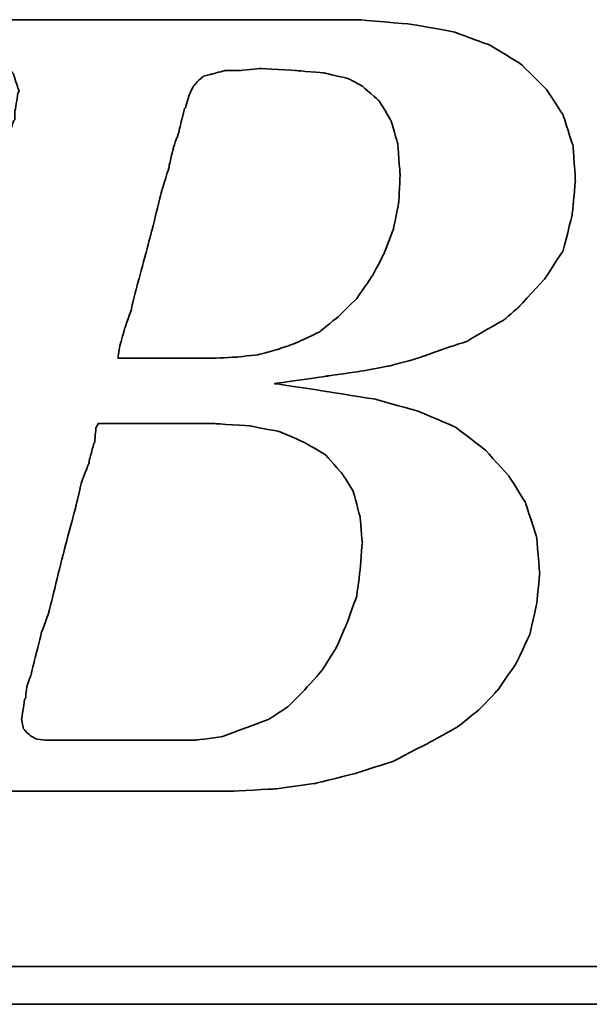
# Model space of a CAD drawing. Header units: millimetres. Extents: x 8 to 529, y 165 to 345.
# Tile 33 of 53: x 371.75 to 377, y 216.53 to 225.61. Entities that reach past the tile are written whole.
import ezdxf

# ---------------------------------------------------------------- set-up
doc = ezdxf.new("R2010")
doc.units = ezdxf.units.MM
doc.layers.add('DIM', color=4, linetype='Continuous')
doc.layers.add('layer 1', color=7, linetype='Continuous')

# ---------------------------------------------------------------- blocks, each defined once
blk = doc.blocks.new('TBI MOTION logo(完整正式版)')
at = {"layer": 'layer 1', "color": 22, "lineweight": 35}
for points, knots in [([(-64.65375, -6.86375), (-64.65375, -6.86375), (-64.84375, -7.29625), (-64.84375, -7.29625), (-64.84375, -7.29625), (-64.84375, -7.29625), (-64.86875, -7.34375), (-64.86875, -7.34375), (-64.86875, -7.34375), (-64.86875, -7.34375), (-64.86875, -7.36875), (-64.86875, -7.36875), (-64.86875, -7.36875), (-64.86875, -7.36875), (-65.15375, -7.65375), (-65.15375, -7.65375), (-65.15375, -7.65375), (-65.15375, -7.65375), (-65.17875, -7.65375), (-65.17875, -7.65375), (-65.17875, -7.65375), (-65.17875, -7.65375), (-65.20375, -7.67875), (-65.20375, -7.67875), (-65.20375, -7.67875), (-65.20375, -7.67875), (-65.58875, -7.87125), (-65.58875, -7.87125), (-65.58875, -7.87125), (-65.58875, -7.87125), (-65.63375, -7.87125), (-65.63375, -7.87125), (-65.63375, -7.87125), (-65.63375, -7.87125), (-65.65875, -7.89375), (-65.65875, -7.89375), (-65.65875, -7.89375), (-65.65875, -7.89375), (-66.09375, -7.94375), (-66.09375, -7.94375), (-66.09375, -7.94375), (-66.09375, -7.94375), (-66.11375, -7.94375), (-66.11375, -7.94375), (-66.11375, -7.94375), (-66.11375, -7.94375), (-66.16375, -7.94375), (-66.16375, -7.94375), (-66.16375, -7.94375), (-66.16375, -7.94375), (-66.30875, -7.94375), (-66.30875, -7.94375), (-66.30875, -7.94375), (-66.30875, -7.94375), (-66.69375, -7.94375), (-66.69375, -7.94375), (-66.69375, -7.94375), (-66.69375, -7.94375), (-67.07375, -7.94375), (-67.07375, -7.94375), (-67.07375, -7.94375), (-67.07375, -7.94375), (-67.12375, -7.94375), (-67.12375, -7.94375), (-67.12375, -7.94375), (-67.12375, -7.94375), (-67.12375, -7.96625), (-67.12375, -7.96625), (-67.12375, -7.96625), (-67.12375, -7.96625), (-67.14875, -7.99125), (-67.14875, -7.99125), (-67.14875, -7.99125), (-67.14875, -7.99125), (-67.24375, -8.34875), (-67.24375, -8.34875), (-67.24375, -8.34875), (-67.24375, -8.34875), (-67.31375, -8.68625), (-67.31375, -8.68625), (-67.31375, -8.68625), (-67.31375, -8.68625), (-67.26875, -8.68625), (-67.26875, -8.68625), (-67.26875, -8.68625), (-67.26875, -8.68625), (-67.07375, -8.68625), (-67.07375, -8.68625), (-67.07375, -8.68625), (-67.07375, -8.68625), (-66.54875, -8.68625), (-66.54875, -8.68625), (-66.54875, -8.68625), (-66.54875, -8.68625), (-65.82625, -8.68625), (-65.82625, -8.68625), (-65.82625, -8.68625), (-65.82625, -8.68625), (-65.01375, -8.68625), (-65.01375, -8.68625), (-65.01375, -8.68625), (-65.01375, -8.68625), (-64.05375, -8.68625), (-64.05375, -8.68625), (-64.05375, -8.68625), (-64.05375, -8.68625), (-62.08375, -8.68625), (-62.08375, -8.68625), (-62.08375, -8.68625), (-62.08375, -8.68625), (-60.06875, -8.68625), (-60.06875, -8.68625), (-60.06875, -8.68625), (-60.06875, -8.68625), (-59.10875, -8.68625), (-59.10875, -8.68625), (-59.10875, -8.68625), (-59.10875, -8.68625), (-58.29375, -8.68625), (-58.29375, -8.68625), (-58.29375, -8.68625), (-58.29375, -8.68625), (-57.57375, -8.68625), (-57.57375, -8.68625), (-57.57375, -8.68625), (-57.57375, -8.68625), (-57.04875, -8.68625), (-57.04875, -8.68625), (-57.04875, -8.68625), (-57.04875, -8.68625), (-56.85375, -8.68625), (-56.85375, -8.68625), (-56.85375, -8.68625), (-56.85375, -8.68625), (-56.70875, -8.68625), (-56.70875, -8.68625), (-56.70875, -8.68625), (-56.70875, -8.68625), (-56.61375, -8.68625), (-56.61375, -8.68625), (-56.61375, -8.68625), (-56.61375, -8.68625), (-56.56875, -8.68625), (-56.56875, -8.68625), (-56.56875, -8.68625), (-56.56875, -8.68625), (-55.65375, -8.63875), (-55.65375, -8.63875), (-55.65375, -8.63875), (-55.65375, -8.63875), (-54.76875, -8.51875), (-54.76875, -8.51875), (-54.76875, -8.51875), (-54.76875, -8.51875), (-53.90375, -8.30375), (-53.90375, -8.30375), (-53.90375, -8.30375), (-53.90375, -8.30375), (-53.08875, -8.03875), (-53.08875, -8.03875), (-53.08875, -8.03875), (-53.08875, -8.03875), (-52.34375, -7.65375), (-52.34375, -7.65375), (-52.34375, -7.65375), (-52.34375, -7.65375), (-51.69875, -7.29625), (-51.69875, -7.29625), (-51.69875, -7.29625), (-51.69875, -7.29625), (-51.21875, -6.91125), (-51.21875, -6.91125), (-51.21875, -6.91125), (-51.21875, -6.91125), (-50.83375, -6.50375), (-50.83375, -6.50375), (-50.83375, -6.50375), (-50.83375, -6.50375), (-50.44875, -5.94875), (-50.44875, -5.94875), (-50.44875, -5.94875), (-50.44875, -5.94875), (-50.13875, -5.30375), (-50.13875, -5.30375), (-50.13875, -5.30375), (-50.13875, -5.30375), (-49.99375, -4.65375), (-49.99375, -4.65375), (-49.99375, -4.65375), (-49.99375, -4.65375), (-49.92375, -3.98375), (-49.92375, -3.98375), (-49.92375, -3.98375), (-49.92375, -3.98375), (-49.99375, -3.19374), (-49.99375, -3.19374), (-49.99375, -3.19374), (-49.99375, -3.19374), (-50.23374, -2.44874), (-50.23374, -2.44874), (-50.23374, -2.44874), (-50.23374, -2.44874), (-50.59375, -1.87374), (-50.59375, -1.87374), (-50.59375, -1.87374), (-50.59375, -1.87374), (-51.09875, -1.31874), (-51.09875, -1.31874), (-51.09875, -1.31874), (-51.09875, -1.31874), (-51.74375, -0.81875), (-51.74375, -0.81875), (-51.74375, -0.81875), (-51.74375, -0.81875), (-52.53875, -0.48125), (-52.53875, -0.48125), (-52.53875, -0.48125), (-52.53875, -0.48125), (-53.47375, -0.21875), (-53.47375, -0.21875), (-53.47375, -0.21875), (-53.47375, -0.21875), (-54.52875, -0.04874), (-54.52875, -0.04874), (-54.52875, -0.04874), (-54.52875, -0.04874), (-55.65375, 0.12125), (-55.65375, 0.12125), (-55.65375, 0.12125), (-55.65375, 0.12125), (-54.50375, 0.28624), (-54.50375, 0.28624), (-54.50375, 0.28624), (-54.50375, 0.28624), (-53.83375, 0.38124), (-53.83375, 0.38124), (-53.83375, 0.38124), (-53.83375, 0.38124), (-53.18375, 0.50125), (-53.18375, 0.50125), (-53.18375, 0.50125), (-53.18375, 0.50125), (-52.55875, 0.66874), (-52.55875, 0.66874), (-52.55875, 0.66874), (-52.55875, 0.66874), (-52.03375, 0.86124), (-52.03375, 0.86124), (-52.03375, 0.86124), (-52.03375, 0.86124), (-51.50374, 1.03124), (-51.50374, 1.03124), (-51.50374, 1.03124), (-51.50374, 1.03124), (-51.09875, 1.27125), (-51.09875, 1.27125), (-51.09875, 1.27125), (-51.09875, 1.27125), (-50.71375, 1.48624), (-50.71375, 1.48624), (-50.71375, 1.48624), (-50.71375, 1.48624), (-50.37625, 1.77625), (-50.37625, 1.77625), (-50.37625, 1.77625), (-50.37625, 1.77625), (-49.82375, 2.37625), (-49.82375, 2.37625), (-49.82375, 2.37625), (-49.82375, 2.37625), (-49.41875, 2.99625), (-49.41875, 2.99625), (-49.41875, 2.99625), (-49.41875, 2.99625), (-49.22375, 3.76625), (-49.22375, 3.76625), (-49.22375, 3.76625), (-49.22375, 3.76625), (-49.15375, 4.50874), (-49.15375, 4.50874), (-49.15375, 4.50874), (-49.15375, 4.50874), (-49.20375, 5.25125), (-49.20375, 5.25125), (-49.20375, 5.25125), (-49.20375, 5.25125), (-49.41875, 5.92625), (-49.41875, 5.92625), (-49.41875, 5.92625), (-49.41875, 5.92625), (-49.77875, 6.47625), (-49.77875, 6.47625), (-49.77875, 6.47625), (-49.77875, 6.47625), (-50.33125, 7.02624), (-50.33125, 7.02624), (-50.33125, 7.02624), (-50.33125, 7.02624), (-51.00125, 7.43625), (-51.00125, 7.43625), (-51.00125, 7.43625), (-51.00125, 7.43625), (-51.79375, 7.72625), (-51.79375, 7.72625), (-51.79375, 7.72625), (-51.79375, 7.72625), (-52.72875, 7.89124), (-52.72875, 7.89124), (-52.72875, 7.89124), (-52.72875, 7.89124), (-53.83375, 7.98625), (-53.83375, 7.98625), (-53.83375, 7.98625), (-53.83375, 7.98625), (-53.92875, 7.98625), (-53.92875, 7.98625), (-53.92875, 7.98625), (-53.92875, 7.98625), (-54.26375, 7.98625), (-54.26375, 7.98625), (-54.26375, 7.98625), (-54.26375, 7.98625), (-54.74375, 7.98625), (-54.74375, 7.98625), (-54.74375, 7.98625), (-54.74375, 7.98625), (-55.36875, 7.98625), (-55.36875, 7.98625), (-55.36875, 7.98625), (-55.36875, 7.98625), (-56.13375, 7.98625), (-56.13375, 7.98625), (-56.13375, 7.98625), (-56.13375, 7.98625), (-56.94875, 7.98625), (-56.94875, 7.98625), (-56.94875, 7.98625), (-56.94875, 7.98625), (-58.77625, 7.98625), (-58.77625, 7.98625), (-58.77625, 7.98625), (-58.77625, 7.98625), (-60.59875, 7.98625), (-60.59875, 7.98625), (-60.59875, 7.98625), (-60.59875, 7.98625), (-61.41375, 7.98625), (-61.41375, 7.98625), (-61.41375, 7.98625), (-61.41375, 7.98625), (-62.17875, 7.98625), (-62.17875, 7.98625), (-62.17875, 7.98625), (-62.17875, 7.98625), (-62.80375, 7.98625), (-62.80375, 7.98625), (-62.80375, 7.98625), (-62.80375, 7.98625), (-63.30625, 7.98625), (-63.30625, 7.98625), (-63.30625, 7.98625), (-63.30625, 7.98625), (-63.57375, 7.98625), (-63.57375, 7.98625), (-63.57375, 7.98625), (-63.57375, 7.98625), (-63.57375, 7.96375), (-63.57375, 7.96375), (-63.57375, 7.96375), (-63.57375, 7.96375), (-63.59875, 7.94125), (-63.59875, 7.94125), (-63.59875, 7.94125), (-63.59875, 7.94125), (-63.69375, 7.55625), (-63.69375, 7.55625), (-63.69375, 7.55625), (-63.69375, 7.55625), (-63.76375, 7.24624), (-63.76375, 7.24624), (-63.76375, 7.24624), (-63.76375, 7.24624), (-63.23875, 7.24624), (-63.23875, 7.24624), (-63.23875, 7.24624), (-63.23875, 7.24624), (-62.75875, 7.24624), (-62.75875, 7.24624), (-62.75875, 7.24624), (-62.75875, 7.24624), (-62.61125, 7.24624), (-62.61125, 7.24624), (-62.61125, 7.24624), (-62.61125, 7.24624), (-62.56625, 7.24624), (-62.56625, 7.24624), (-62.56625, 7.24624), (-62.56625, 7.24624), (-62.22875, 7.24624), (-62.22875, 7.24624), (-62.22875, 7.24624), (-62.22875, 7.24624), (-62.20375, 7.24624), (-62.20375, 7.24624), (-62.20375, 7.24624), (-62.20375, 7.24624), (-62.17875, 7.21875), (-62.17875, 7.21875), (-62.17875, 7.21875), (-62.17875, 7.21875), (-61.96375, 7.17125), (-61.96375, 7.17125), (-61.96375, 7.17125), (-61.96375, 7.17125), (-61.72375, 7.12624), (-61.72375, 7.12624), (-61.72375, 7.12624), (-61.72375, 7.12624), (-61.70375, 7.12624), (-61.70375, 7.12624), (-61.70375, 7.12624), (-61.70375, 7.12624), (-61.55875, 7.07624), (-61.55875, 7.07624), (-61.55875, 7.07624), (-61.55875, 7.07624), (-61.50875, 7.07624), (-61.50875, 7.07624), (-61.50875, 7.07624), (-61.50875, 7.07624), (-61.48375, 7.02624), (-61.48375, 7.02624), (-61.48375, 7.02624), (-61.48375, 7.02624), (-61.31875, 6.83375), (-61.31875, 6.83375), (-61.31875, 6.83375), (-61.31875, 6.83375), (-61.29375, 6.81125), (-61.29375, 6.81125), (-61.29375, 6.81125), (-61.29375, 6.81125), (-61.29375, 6.78625), (-61.29375, 6.78625), (-61.29375, 6.78625), (-61.29375, 6.78625), (-61.19875, 6.50124), (-61.19875, 6.50124), (-61.19875, 6.50124), (-61.19875, 6.50124), (-61.17375, 6.45124), (-61.17375, 6.45124), (-61.17375, 6.45124), (-61.17375, 6.45124), (-61.19875, 6.40625), (-61.19875, 6.40625), (-61.19875, 6.40625), (-61.19875, 6.40625), (-61.26875, 5.99624), (-61.26875, 5.99624), (-61.26875, 5.99624), (-61.26875, 5.99624), (-61.26875, 5.85125), (-61.26875, 5.85125), (-61.26875, 5.85125), (-61.26875, 5.85125), (-61.26875, 5.82625), (-61.26875, 5.82625), (-61.26875, 5.82625), (-61.26875, 5.82625), (-61.29375, 5.80625), (-61.29375, 5.80625), (-61.29375, 5.80625), (-61.29375, 5.80625), (-61.34125, 5.66125), (-61.34125, 5.66125), (-61.34125, 5.66125), (-61.34125, 5.66125), (-61.41375, 5.44625), (-61.41375, 5.44625), (-61.41375, 5.44625), (-61.41375, 5.44625), (-61.48375, 5.15625), (-61.48375, 5.15625), (-61.48375, 5.15625), (-61.48375, 5.15625), (-61.58375, 4.82124), (-61.58375, 4.82124), (-61.58375, 4.82124), (-61.58375, 4.82124), (-61.79875, 4.00375), (-61.79875, 4.00375), (-61.79875, 4.00375), (-61.79875, 4.00375), (-62.05875, 2.99625), (-62.05875, 2.99625), (-62.05875, 2.99625), (-62.05875, 2.99625), (-62.34875, 1.91625), (-62.34875, 1.91625), (-62.34875, 1.91625), (-62.34875, 1.91625), (-62.97375, -0.41124), (-62.97375, -0.41124), (-62.97375, -0.41124), (-62.97375, -0.41124), (-63.59875, -2.75875), (-63.59875, -2.75875), (-63.59875, -2.75875), (-63.59875, -2.75875), (-63.88375, -3.86374), (-63.88375, -3.86374), (-63.88375, -3.86374), (-63.88375, -3.86374), (-64.14875, -4.82374), (-64.14875, -4.82374), (-64.14875, -4.82374), (-64.14875, -4.82374), (-64.36375, -5.64125), (-64.36375, -5.64125), (-64.36375, -5.64125), (-64.36375, -5.64125), (-64.43625, -5.97625), (-64.43625, -5.97625), (-64.43625, -5.97625), (-64.43625, -5.97625), (-64.50875, -6.28625), (-64.50875, -6.28625), (-64.50875, -6.28625), (-64.50875, -6.28625), (-64.50875, -6.30875), (-64.50875, -6.30875), (-64.50875, -6.30875), (-64.50875, -6.30875), (-64.57875, -6.50375), (-64.57875, -6.50375), (-64.57875, -6.50375), (-64.57875, -6.50375), (-64.62875, -6.69625), (-64.62875, -6.69625), (-64.62875, -6.69625), (-64.62875, -6.69625), (-64.62875, -6.76875), (-64.62875, -6.76875), (-64.62875, -6.76875), (-64.62875, -6.76875), (-64.62875, -6.81375), (-64.62875, -6.81375), (-64.62875, -6.81375), (-64.62875, -6.81375), (-64.62875, -6.83875), (-64.62875, -6.83875), (-64.62875, -6.83875), (-64.62875, -6.83875), (-64.65375, -6.86375), (-64.65375, -6.86375)], [0, 0, 0, 0, 0.00719424, 0.00719424, 0.00719424, 0.00719425, 0.01438849, 0.01438849, 0.01438849, 0.0143885, 0.02158273, 0.02158273, 0.02158273, 0.02158274, 0.02877698, 0.02877698, 0.02877698, 0.02877699, 0.03597122, 0.03597122, 0.03597122, 0.03597123, 0.04316547, 0.04316547, 0.04316547, 0.04316548, 0.05035971, 0.05035971, 0.05035971, 0.05035972, 0.05755396, 0.05755396, 0.05755396, 0.05755397, 0.0647482, 0.0647482, 0.0647482, 0.06474821, 0.07194245, 0.07194245, 0.07194245, 0.07194246, 0.07913669, 0.07913669, 0.07913669, 0.0791367, 0.08633094, 0.08633094, 0.08633094, 0.08633095, 0.09352518, 0.09352518, 0.09352518, 0.09352519, 0.10071942, 0.10071942, 0.10071942, 0.10071943, 0.10791367, 0.10791367, 0.10791367, 0.10791368, 0.11510791, 0.11510791, 0.11510791, 0.11510792, 0.12230216, 0.12230216, 0.12230216, 0.12230217, 0.1294964, 0.1294964, 0.1294964, 0.12949641, 0.13669065, 0.13669065, 0.13669065, 0.13669066, 0.14388489, 0.14388489, 0.14388489, 0.1438849, 0.15107914, 0.15107914, 0.15107914, 0.15107915, 0.15827338, 0.15827338, 0.15827338, 0.15827339, 0.16546763, 0.16546763, 0.16546763, 0.16546764, 0.17266187, 0.17266187, 0.17266187, 0.17266188, 0.17985612, 0.17985612, 0.17985612, 0.17985613, 0.18705036, 0.18705036, 0.18705036, 0.18705037, 0.1942446, 0.1942446, 0.1942446, 0.19424461, 0.20143885, 0.20143885, 0.20143885, 0.20143886, 0.20863309, 0.20863309, 0.20863309, 0.2086331, 0.21582734, 0.21582734, 0.21582734, 0.21582735, 0.22302158, 0.22302158, 0.22302158, 0.22302159, 0.23021583, 0.23021583, 0.23021583, 0.23021584, 0.23741007, 0.23741007, 0.23741007, 0.23741008, 0.24460432, 0.24460432, 0.24460432, 0.24460433, 0.25179856, 0.25179856, 0.25179856, 0.25179857, 0.25899281, 0.25899281, 0.25899281, 0.25899282, 0.26618705, 0.26618705, 0.26618705, 0.26618706, 0.27338129, 0.27338129, 0.27338129, 0.2733813, 0.28057554, 0.28057554, 0.28057554, 0.28057555, 0.28776978, 0.28776978, 0.28776978, 0.28776979, 0.29496403, 0.29496403, 0.29496403, 0.29496404, 0.30215827, 0.30215827, 0.30215827, 0.30215828, 0.30935252, 0.30935252, 0.30935252, 0.30935253, 0.31654676, 0.31654676, 0.31654676, 0.31654677, 0.32374101, 0.32374101, 0.32374101, 0.32374102, 0.33093525, 0.33093525, 0.33093525, 0.33093526, 0.3381295, 0.3381295, 0.3381295, 0.33812951, 0.34532374, 0.34532374, 0.34532374, 0.34532375, 0.35251799, 0.35251799, 0.35251799, 0.352518, 0.35971223, 0.35971223, 0.35971223, 0.35971224, 0.36690647, 0.36690647, 0.36690647, 0.36690648, 0.37410072, 0.37410072, 0.37410072, 0.37410073, 0.38129496, 0.38129496, 0.38129496, 0.38129497, 0.38848921, 0.38848921, 0.38848921, 0.38848922, 0.39568345, 0.39568345, 0.39568345, 0.39568346, 0.4028777, 0.4028777, 0.4028777, 0.40287771, 0.41007194, 0.41007194, 0.41007194, 0.41007195, 0.41726619, 0.41726619, 0.41726619, 0.4172662, 0.42446043, 0.42446043, 0.42446043, 0.42446044, 0.43165468, 0.43165468, 0.43165468, 0.43165469, 0.43884892, 0.43884892, 0.43884892, 0.43884893, 0.44604317, 0.44604317, 0.44604317, 0.44604318, 0.45323741, 0.45323741, 0.45323741, 0.45323742, 0.46043165, 0.46043165, 0.46043165, 0.46043166, 0.4676259, 0.4676259, 0.4676259, 0.46762591, 0.47482014, 0.47482014, 0.47482014, 0.47482015, 0.48201439, 0.48201439, 0.48201439, 0.4820144, 0.48920863, 0.48920863, 0.48920863, 0.48920864, 0.49640288, 0.49640288, 0.49640288, 0.49640289, 0.50359712, 0.50359712, 0.50359712, 0.50359713, 0.51079137, 0.51079137, 0.51079137, 0.51079138, 0.51798561, 0.51798561, 0.51798561, 0.51798562, 0.52517986, 0.52517986, 0.52517986, 0.52517987, 0.5323741, 0.5323741, 0.5323741, 0.53237411, 0.53956835, 0.53956835, 0.53956835, 0.53956836, 0.54676259, 0.54676259, 0.54676259, 0.5467626, 0.55395683, 0.55395683, 0.55395683, 0.55395684, 0.56115108, 0.56115108, 0.56115108, 0.56115109, 0.56834532, 0.56834532, 0.56834532, 0.56834533, 0.57553957, 0.57553957, 0.57553957, 0.57553958, 0.58273381, 0.58273381, 0.58273381, 0.58273382, 0.58992806, 0.58992806, 0.58992806, 0.58992807, 0.5971223, 0.5971223, 0.5971223, 0.59712231, 0.60431655, 0.60431655, 0.60431655, 0.60431656, 0.61151079, 0.61151079, 0.61151079, 0.6115108, 0.61870504, 0.61870504, 0.61870504, 0.61870505, 0.62589928, 0.62589928, 0.62589928, 0.62589929, 0.63309353, 0.63309353, 0.63309353, 0.63309354, 0.64028777, 0.64028777, 0.64028777, 0.64028778, 0.64748201, 0.64748201, 0.64748201, 0.64748202, 0.65467626, 0.65467626, 0.65467626, 0.65467627, 0.6618705, 0.6618705, 0.6618705, 0.66187051, 0.66906475, 0.66906475, 0.66906475, 0.66906476, 0.67625899, 0.67625899, 0.67625899, 0.676259, 0.68345324, 0.68345324, 0.68345324, 0.68345325, 0.69064748, 0.69064748, 0.69064748, 0.69064749, 0.69784173, 0.69784173, 0.69784173, 0.69784174, 0.70503597, 0.70503597, 0.70503597, 0.70503598, 0.71223022, 0.71223022, 0.71223022, 0.71223023, 0.71942446, 0.71942446, 0.71942446, 0.71942447, 0.72661871, 0.72661871, 0.72661871, 0.72661872, 0.73381295, 0.73381295, 0.73381295, 0.73381296, 0.74100719, 0.74100719, 0.74100719, 0.7410072, 0.74820144, 0.74820144, 0.74820144, 0.74820145, 0.75539568, 0.75539568, 0.75539568, 0.75539569, 0.76258993, 0.76258993, 0.76258993, 0.76258994, 0.76978417, 0.76978417, 0.76978417, 0.76978418, 0.77697842, 0.77697842, 0.77697842, 0.77697843, 0.78417266, 0.78417266, 0.78417266, 0.78417267, 0.79136691, 0.79136691, 0.79136691, 0.79136692, 0.79856115, 0.79856115, 0.79856115, 0.79856116, 0.8057554, 0.8057554, 0.8057554, 0.80575541, 0.81294964, 0.81294964, 0.81294964, 0.81294965, 0.82014388, 0.82014388, 0.82014388, 0.82014389, 0.82733813, 0.82733813, 0.82733813, 0.82733814, 0.83453237, 0.83453237, 0.83453237, 0.83453238, 0.84172662, 0.84172662, 0.84172662, 0.84172663, 0.84892086, 0.84892086, 0.84892086, 0.84892087, 0.85611511, 0.85611511, 0.85611511, 0.85611512, 0.86330935, 0.86330935, 0.86330935, 0.86330936, 0.8705036, 0.8705036, 0.8705036, 0.87050361, 0.87769784, 0.87769784, 0.87769784, 0.87769785, 0.88489209, 0.88489209, 0.88489209, 0.8848921, 0.89208633, 0.89208633, 0.89208633, 0.89208634, 0.89928058, 0.89928058, 0.89928058, 0.89928059, 0.90647482, 0.90647482, 0.90647482, 0.90647483, 0.91366906, 0.91366906, 0.91366906, 0.91366907, 0.92086331, 0.92086331, 0.92086331, 0.92086332, 0.92805755, 0.92805755, 0.92805755, 0.92805756, 0.9352518, 0.9352518, 0.9352518, 0.93525181, 0.94244604, 0.94244604, 0.94244604, 0.94244605, 0.94964029, 0.94964029, 0.94964029, 0.9496403, 0.95683453, 0.95683453, 0.95683453, 0.95683454, 0.96402878, 0.96402878, 0.96402878, 0.96402879, 0.97122302, 0.97122302, 0.97122302, 0.97122303, 0.97841727, 0.97841727, 0.97841727, 0.97841728, 0.98561151, 0.98561151, 0.98561151, 0.98561152, 0.99280576, 0.99280576, 0.99280576, 0.99280577, 1, 1, 1, 1]), ([(-57.50375, 6.35625), (-57.50375, 6.35625), (-57.57375, 6.11625), (-57.57375, 6.11625), (-57.57375, 6.11625), (-57.57375, 6.11625), (-57.57375, 6.09125), (-57.57375, 6.09125), (-57.57375, 6.09125), (-57.57375, 6.09125), (-57.59875, 6.06625), (-57.59875, 6.06625), (-57.59875, 6.06625), (-57.59875, 6.06625), (-57.64875, 5.87625), (-57.64875, 5.87625), (-57.64875, 5.87625), (-57.64875, 5.87625), (-57.71875, 5.58875), (-57.71875, 5.58875), (-57.71875, 5.58875), (-57.71875, 5.58875), (-57.71875, 5.56625), (-57.71875, 5.56625), (-57.71875, 5.56625), (-57.71875, 5.56625), (-57.83875, 5.23125), (-57.83875, 5.23125), (-57.83875, 5.23125), (-57.83875, 5.23125), (-57.93625, 4.82124), (-57.93625, 4.82124), (-57.93625, 4.82124), (-57.93625, 4.82124), (-57.93625, 4.79624), (-57.93625, 4.79624), (-57.93625, 4.79624), (-57.93625, 4.79624), (-58.07875, 4.34125), (-58.07875, 4.34125), (-58.07875, 4.34125), (-58.07875, 4.34125), (-58.34375, 3.28625), (-58.34375, 3.28625), (-58.34375, 3.28625), (-58.34375, 3.28625), (-58.62875, 2.23124), (-58.62875, 2.23124), (-58.62875, 2.23124), (-58.62875, 2.23124), (-58.74875, 1.75125), (-58.74875, 1.75125), (-58.74875, 1.75125), (-58.74875, 1.75125), (-58.74875, 1.72625), (-58.74875, 1.72625), (-58.74875, 1.72625), (-58.74875, 1.72625), (-58.89375, 1.31625), (-58.89375, 1.31625), (-58.89375, 1.31625), (-58.89375, 1.31625), (-58.98875, 0.98124), (-58.98875, 0.98124), (-58.98875, 0.98124), (-58.98875, 0.98124), (-59.03875, 0.71625), (-59.03875, 0.71625), (-59.03875, 0.71625), (-59.03875, 0.71625), (-59.03875, 0.66874), (-59.03875, 0.66874), (-59.03875, 0.66874), (-59.03875, 0.66874), (-58.91875, 0.66874), (-58.91875, 0.66874), (-58.91875, 0.66874), (-58.91875, 0.66874), (-58.53375, 0.66874), (-58.53375, 0.66874), (-58.53375, 0.66874), (-58.53375, 0.66874), (-58.10375, 0.66874), (-58.10375, 0.66874), (-58.10375, 0.66874), (-58.10375, 0.66874), (-57.66875, 0.66874), (-57.66875, 0.66874), (-57.66875, 0.66874), (-57.66875, 0.66874), (-57.33375, 0.66874), (-57.33375, 0.66874), (-57.33375, 0.66874), (-57.33375, 0.66874), (-57.09375, 0.66874), (-57.09375, 0.66874), (-57.09375, 0.66874), (-57.09375, 0.66874), (-56.99875, 0.66874), (-56.99875, 0.66874), (-56.99875, 0.66874), (-56.99875, 0.66874), (-56.49375, 0.69374), (-56.49375, 0.69374), (-56.49375, 0.69374), (-56.49375, 0.69374), (-56.01375, 0.74374), (-56.01375, 0.74374), (-56.01375, 0.74374), (-56.01375, 0.74374), (-55.58375, 0.86124), (-55.58375, 0.86124), (-55.58375, 0.86124), (-55.58375, 0.86124), (-55.17375, 1.00624), (-55.17375, 1.00624), (-55.17375, 1.00624), (-55.17375, 1.00624), (-54.67375, 1.24625), (-54.67375, 1.24625), (-54.67375, 1.24625), (-54.67375, 1.24625), (-54.26375, 1.58124), (-54.26375, 1.58124), (-54.26375, 1.58124), (-54.26375, 1.58124), (-53.87875, 1.96374), (-53.87875, 1.96374), (-53.87875, 1.96374), (-53.87875, 1.96374), (-53.54375, 2.44625), (-53.54375, 2.44625), (-53.54375, 2.44625), (-53.54375, 2.44625), (-53.27875, 2.95125), (-53.27875, 2.95125), (-53.27875, 2.95125), (-53.27875, 2.95125), (-53.08875, 3.45124), (-53.08875, 3.45124), (-53.08875, 3.45124), (-53.08875, 3.45124), (-52.96875, 4.05124), (-52.96875, 4.05124), (-52.96875, 4.05124), (-52.96875, 4.05124), (-52.94375, 4.65125), (-52.94375, 4.65125), (-52.94375, 4.65125), (-52.94375, 4.65125), (-52.99375, 5.30125), (-52.99375, 5.30125), (-52.99375, 5.30125), (-52.99375, 5.30125), (-53.13875, 5.80625), (-53.13875, 5.80625), (-53.13875, 5.80625), (-53.13875, 5.80625), (-53.39875, 6.23625), (-53.39875, 6.23625), (-53.39875, 6.23625), (-53.39875, 6.23625), (-53.75875, 6.54875), (-53.75875, 6.54875), (-53.75875, 6.54875), (-53.75875, 6.54875), (-54.07375, 6.71625), (-54.07375, 6.71625), (-54.07375, 6.71625), (-54.07375, 6.71625), (-54.57375, 6.83375), (-54.57375, 6.83375), (-54.57375, 6.83375), (-54.57375, 6.83375), (-55.17375, 6.88625), (-55.17375, 6.88625), (-55.17375, 6.88625), (-55.17375, 6.88625), (-55.96875, 6.93125), (-55.96875, 6.93125), (-55.96875, 6.93125), (-55.96875, 6.93125), (-56.39875, 6.88625), (-56.39875, 6.88625), (-56.39875, 6.88625), (-56.39875, 6.88625), (-56.42125, 6.88625), (-56.42125, 6.88625), (-56.42125, 6.88625), (-56.42125, 6.88625), (-56.73375, 6.88625), (-56.73375, 6.88625), (-56.73375, 6.88625), (-56.73375, 6.88625), (-56.99875, 6.81125), (-56.99875, 6.81125), (-56.99875, 6.81125), (-56.99875, 6.81125), (-57.02375, 6.81125), (-57.02375, 6.81125), (-57.02375, 6.81125), (-57.02375, 6.81125), (-57.18875, 6.76625), (-57.18875, 6.76625), (-57.18875, 6.76625), (-57.18875, 6.76625), (-57.30875, 6.66625), (-57.30875, 6.66625), (-57.30875, 6.66625), (-57.30875, 6.66625), (-57.40875, 6.54875), (-57.40875, 6.54875), (-57.40875, 6.54875), (-57.40875, 6.54875), (-57.50375, 6.35625), (-57.50375, 6.35625)], [0, 0, 0, 0, 0.01851852, 0.01851852, 0.01851852, 0.01851853, 0.03703704, 0.03703704, 0.03703704, 0.03703705, 0.05555556, 0.05555556, 0.05555556, 0.05555557, 0.07407407, 0.07407407, 0.07407407, 0.07407408, 0.09259259, 0.09259259, 0.09259259, 0.0925926, 0.11111111, 0.11111111, 0.11111111, 0.11111112, 0.12962963, 0.12962963, 0.12962963, 0.12962964, 0.14814815, 0.14814815, 0.14814815, 0.14814816, 0.16666667, 0.16666667, 0.16666667, 0.16666668, 0.18518519, 0.18518519, 0.18518519, 0.1851852, 0.2037037, 0.2037037, 0.2037037, 0.20370371, 0.22222222, 0.22222222, 0.22222222, 0.22222223, 0.24074074, 0.24074074, 0.24074074, 0.24074075, 0.25925926, 0.25925926, 0.25925926, 0.25925927, 0.27777778, 0.27777778, 0.27777778, 0.27777779, 0.2962963, 0.2962963, 0.2962963, 0.29629631, 0.31481481, 0.31481481, 0.31481481, 0.31481482, 0.33333333, 0.33333333, 0.33333333, 0.33333334, 0.35185185, 0.35185185, 0.35185185, 0.35185186, 0.37037037, 0.37037037, 0.37037037, 0.37037038, 0.38888889, 0.38888889, 0.38888889, 0.3888889, 0.40740741, 0.40740741, 0.40740741, 0.40740742, 0.42592593, 0.42592593, 0.42592593, 0.42592594, 0.44444444, 0.44444444, 0.44444444, 0.44444445, 0.46296296, 0.46296296, 0.46296296, 0.46296297, 0.48148148, 0.48148148, 0.48148148, 0.48148149, 0.5, 0.5, 0.5, 0.50000001, 0.51851852, 0.51851852, 0.51851852, 0.51851853, 0.53703704, 0.53703704, 0.53703704, 0.53703705, 0.55555556, 0.55555556, 0.55555556, 0.55555557, 0.57407407, 0.57407407, 0.57407407, 0.57407408, 0.59259259, 0.59259259, 0.59259259, 0.5925926, 0.61111111, 0.61111111, 0.61111111, 0.61111112, 0.62962963, 0.62962963, 0.62962963, 0.62962964, 0.64814815, 0.64814815, 0.64814815, 0.64814816, 0.66666667, 0.66666667, 0.66666667, 0.66666668, 0.68518519, 0.68518519, 0.68518519, 0.6851852, 0.7037037, 0.7037037, 0.7037037, 0.70370371, 0.72222222, 0.72222222, 0.72222222, 0.72222223, 0.74074074, 0.74074074, 0.74074074, 0.74074075, 0.75925926, 0.75925926, 0.75925926, 0.75925927, 0.77777778, 0.77777778, 0.77777778, 0.77777779, 0.7962963, 0.7962963, 0.7962963, 0.79629631, 0.81481481, 0.81481481, 0.81481481, 0.81481482, 0.83333333, 0.83333333, 0.83333333, 0.83333334, 0.85185185, 0.85185185, 0.85185185, 0.85185186, 0.87037037, 0.87037037, 0.87037037, 0.87037038, 0.88888889, 0.88888889, 0.88888889, 0.8888889, 0.90740741, 0.90740741, 0.90740741, 0.90740742, 0.92592593, 0.92592593, 0.92592593, 0.92592594, 0.94444444, 0.94444444, 0.94444444, 0.94444445, 0.96296296, 0.96296296, 0.96296296, 0.96296297, 0.98148148, 0.98148148, 0.98148148, 0.98148149, 1, 1, 1, 1]), ([(-61.03125, -6.57375), (-61.03125, -6.57375), (-61.03125, -6.67125), (-61.03125, -6.67125), (-61.03125, -6.67125), (-61.03125, -6.67125), (-61.05375, -6.69625), (-61.05375, -6.69625), (-61.05375, -6.69625), (-61.05375, -6.69625), (-61.12375, -7.12875), (-61.12375, -7.12875), (-61.12375, -7.12875), (-61.12375, -7.12875), (-61.07875, -7.34375), (-61.07875, -7.34375), (-61.07875, -7.34375), (-61.07875, -7.34375), (-60.93375, -7.48875), (-60.93375, -7.48875), (-60.93375, -7.48875), (-60.93375, -7.48875), (-60.81375, -7.55625), (-60.81375, -7.55625), (-60.81375, -7.55625), (-60.81375, -7.55625), (-60.62375, -7.58375), (-60.62375, -7.58375), (-60.62375, -7.58375), (-60.62375, -7.58375), (-60.30875, -7.58375), (-60.30875, -7.58375), (-60.30875, -7.58375), (-60.30875, -7.58375), (-59.97375, -7.58375), (-59.97375, -7.58375), (-59.97375, -7.58375), (-59.97375, -7.58375), (-59.87875, -7.58375), (-59.87875, -7.58375), (-59.87875, -7.58375), (-59.87875, -7.58375), (-59.63625, -7.58375), (-59.63625, -7.58375), (-59.63625, -7.58375), (-59.63625, -7.58375), (-58.96875, -7.58375), (-58.96875, -7.58375), (-58.96875, -7.58375), (-58.96875, -7.58375), (-58.29375, -7.58375), (-58.29375, -7.58375), (-58.29375, -7.58375), (-58.29375, -7.58375), (-58.05375, -7.58375), (-58.05375, -7.58375), (-58.05375, -7.58375), (-58.05375, -7.58375), (-57.98375, -7.58375), (-57.98375, -7.58375), (-57.98375, -7.58375), (-57.98375, -7.58375), (-57.35875, -7.58375), (-57.35875, -7.58375), (-57.35875, -7.58375), (-57.35875, -7.58375), (-56.78375, -7.50875), (-56.78375, -7.50875), (-56.78375, -7.50875), (-56.78375, -7.50875), (-56.27875, -7.31875), (-56.27875, -7.31875), (-56.27875, -7.31875), (-56.27875, -7.31875), (-55.77375, -7.12875), (-55.77375, -7.12875), (-55.77375, -7.12875), (-55.77375, -7.12875), (-55.36875, -6.86375), (-55.36875, -6.86375), (-55.36875, -6.86375), (-55.36875, -6.86375), (-55.00875, -6.50375), (-55.00875, -6.50375), (-55.00875, -6.50375), (-55.00875, -6.50375), (-54.62375, -6.06875), (-54.62375, -6.06875), (-54.62375, -6.06875), (-54.62375, -6.06875), (-54.31375, -5.56875), (-54.31375, -5.56875), (-54.31375, -5.56875), (-54.31375, -5.56875), (-54.07375, -5.01625), (-54.07375, -5.01625), (-54.07375, -5.01625), (-54.07375, -5.01625), (-53.87875, -4.46374), (-53.87875, -4.46374), (-53.87875, -4.46374), (-53.87875, -4.46374), (-53.80875, -3.91375), (-53.80875, -3.91375), (-53.80875, -3.91375), (-53.80875, -3.91375), (-53.75875, -3.31375), (-53.75875, -3.31375), (-53.75875, -3.31375), (-53.75875, -3.31375), (-53.80875, -2.75875), (-53.80875, -2.75875), (-53.80875, -2.75875), (-53.80875, -2.75875), (-53.95375, -2.20875), (-53.95375, -2.20875), (-53.95375, -2.20875), (-53.95375, -2.20875), (-54.19375, -1.82625), (-54.19375, -1.82625), (-54.19375, -1.82625), (-54.19375, -1.82625), (-54.55375, -1.41875), (-54.55375, -1.41875), (-54.55375, -1.41875), (-54.55375, -1.41875), (-55.00875, -1.15125), (-55.00875, -1.15125), (-55.00875, -1.15125), (-55.00875, -1.15125), (-55.56125, -0.91375), (-55.56125, -0.91375), (-55.56125, -0.91375), (-55.56125, -0.91375), (-56.18125, -0.79375), (-56.18125, -0.79375), (-56.18125, -0.79375), (-56.18125, -0.79375), (-56.94875, -0.74374), (-56.94875, -0.74374), (-56.94875, -0.74374), (-56.94875, -0.74374), (-56.99875, -0.74374), (-56.99875, -0.74374), (-56.99875, -0.74374), (-56.99875, -0.74374), (-57.09375, -0.74374), (-57.09375, -0.74374), (-57.09375, -0.74374), (-57.09375, -0.74374), (-57.38375, -0.74374), (-57.38375, -0.74374), (-57.38375, -0.74374), (-57.38375, -0.74374), (-57.76875, -0.74374), (-57.76875, -0.74374), (-57.76875, -0.74374), (-57.76875, -0.74374), (-58.24625, -0.74374), (-58.24625, -0.74374), (-58.24625, -0.74374), (-58.24625, -0.74374), (-58.72875, -0.74374), (-58.72875, -0.74374), (-58.72875, -0.74374), (-58.72875, -0.74374), (-59.20875, -0.74374), (-59.20875, -0.74374), (-59.20875, -0.74374), (-59.20875, -0.74374), (-59.46875, -0.74374), (-59.46875, -0.74374), (-59.46875, -0.74374), (-59.46875, -0.74374), (-59.51625, -0.83875), (-59.51625, -0.83875), (-59.51625, -0.83875), (-59.51625, -0.83875), (-59.54375, -1.15125), (-59.54375, -1.15125), (-59.54375, -1.15125), (-59.54375, -1.15125), (-59.56375, -1.17874), (-59.56375, -1.17874), (-59.56375, -1.17874), (-59.56375, -1.17874), (-59.66375, -1.55875), (-59.66375, -1.55875), (-59.66375, -1.55875), (-59.66375, -1.55875), (-59.66375, -1.58375), (-59.66375, -1.58375), (-59.66375, -1.58375), (-59.66375, -1.58375), (-59.82875, -2.01874), (-59.82875, -2.01874), (-59.82875, -2.01874), (-59.82875, -2.01874), (-59.94875, -2.52125), (-59.94875, -2.52125), (-59.94875, -2.52125), (-59.94875, -2.52125), (-60.23875, -3.62375), (-60.23875, -3.62375), (-60.23875, -3.62375), (-60.23875, -3.62375), (-60.52375, -4.77624), (-60.52375, -4.77624), (-60.52375, -4.77624), (-60.52375, -4.77624), (-60.52375, -4.79874), (-60.52375, -4.79874), (-60.52375, -4.79874), (-60.52375, -4.79874), (-60.69125, -5.25375), (-60.69125, -5.25375), (-60.69125, -5.25375), (-60.69125, -5.25375), (-60.81375, -5.73625), (-60.81375, -5.73625), (-60.81375, -5.73625), (-60.81375, -5.73625), (-60.90875, -6.11875), (-60.90875, -6.11875), (-60.90875, -6.11875), (-60.90875, -6.11875), (-60.90875, -6.14375), (-60.90875, -6.14375), (-60.90875, -6.14375), (-60.90875, -6.14375), (-61.00375, -6.40875), (-61.00375, -6.40875), (-61.00375, -6.40875), (-61.00375, -6.40875), (-61.03125, -6.57375), (-61.03125, -6.57375)], [0, 0, 0, 0, 0.01694915, 0.01694915, 0.01694915, 0.01694916, 0.03389831, 0.03389831, 0.03389831, 0.03389832, 0.05084746, 0.05084746, 0.05084746, 0.05084747, 0.06779661, 0.06779661, 0.06779661, 0.06779662, 0.08474576, 0.08474576, 0.08474576, 0.08474577, 0.10169492, 0.10169492, 0.10169492, 0.10169493, 0.11864407, 0.11864407, 0.11864407, 0.11864408, 0.13559322, 0.13559322, 0.13559322, 0.13559323, 0.15254237, 0.15254237, 0.15254237, 0.15254238, 0.16949153, 0.16949153, 0.16949153, 0.16949154, 0.18644068, 0.18644068, 0.18644068, 0.18644069, 0.20338983, 0.20338983, 0.20338983, 0.20338984, 0.22033898, 0.22033898, 0.22033898, 0.22033899, 0.23728814, 0.23728814, 0.23728814, 0.23728815, 0.25423729, 0.25423729, 0.25423729, 0.2542373, 0.27118644, 0.27118644, 0.27118644, 0.27118645, 0.28813559, 0.28813559, 0.28813559, 0.2881356, 0.30508475, 0.30508475, 0.30508475, 0.30508476, 0.3220339, 0.3220339, 0.3220339, 0.32203391, 0.33898305, 0.33898305, 0.33898305, 0.33898306, 0.3559322, 0.3559322, 0.3559322, 0.35593221, 0.37288136, 0.37288136, 0.37288136, 0.37288137, 0.38983051, 0.38983051, 0.38983051, 0.38983052, 0.40677966, 0.40677966, 0.40677966, 0.40677967, 0.42372881, 0.42372881, 0.42372881, 0.42372882, 0.44067797, 0.44067797, 0.44067797, 0.44067798, 0.45762712, 0.45762712, 0.45762712, 0.45762713, 0.47457627, 0.47457627, 0.47457627, 0.47457628, 0.49152542, 0.49152542, 0.49152542, 0.49152543, 0.50847458, 0.50847458, 0.50847458, 0.50847459, 0.52542373, 0.52542373, 0.52542373, 0.52542374, 0.54237288, 0.54237288, 0.54237288, 0.54237289, 0.55932203, 0.55932203, 0.55932203, 0.55932204, 0.57627119, 0.57627119, 0.57627119, 0.5762712, 0.59322034, 0.59322034, 0.59322034, 0.59322035, 0.61016949, 0.61016949, 0.61016949, 0.6101695, 0.62711864, 0.62711864, 0.62711864, 0.62711865, 0.6440678, 0.6440678, 0.6440678, 0.64406781, 0.66101695, 0.66101695, 0.66101695, 0.66101696, 0.6779661, 0.6779661, 0.6779661, 0.67796611, 0.69491525, 0.69491525, 0.69491525, 0.69491526, 0.71186441, 0.71186441, 0.71186441, 0.71186442, 0.72881356, 0.72881356, 0.72881356, 0.72881357, 0.74576271, 0.74576271, 0.74576271, 0.74576272, 0.76271186, 0.76271186, 0.76271186, 0.76271187, 0.77966102, 0.77966102, 0.77966102, 0.77966103, 0.79661017, 0.79661017, 0.79661017, 0.79661018, 0.81355932, 0.81355932, 0.81355932, 0.81355933, 0.83050847, 0.83050847, 0.83050847, 0.83050848, 0.84745763, 0.84745763, 0.84745763, 0.84745764, 0.86440678, 0.86440678, 0.86440678, 0.86440679, 0.88135593, 0.88135593, 0.88135593, 0.88135594, 0.89830508, 0.89830508, 0.89830508, 0.89830509, 0.91525424, 0.91525424, 0.91525424, 0.91525425, 0.93220339, 0.93220339, 0.93220339, 0.9322034, 0.94915254, 0.94915254, 0.94915254, 0.94915255, 0.96610169, 0.96610169, 0.96610169, 0.9661017, 0.98305085, 0.98305085, 0.98305085, 0.98305086, 1, 1, 1, 1]), ([(75.90875, -9.47875), (75.90875, -9.47875), (75.90875, -12.28625), (75.90875, -12.28625), (75.90875, -12.28625), (75.90875, -12.28625), (75.90875, -12.47875), (75.90875, -12.47875), (75.90875, -12.47875), (75.90875, -12.47875), (75.71625, -12.47875), (75.71625, -12.47875), (75.71625, -12.47875), (75.71625, -12.47875), (-88.32875, -12.47875), (-88.32875, -12.47875), (-88.32875, -12.47875), (-88.32875, -12.47875), (-88.32875, -13.29375), (-88.32875, -13.29375), (-88.32875, -13.29375), (-88.32875, -13.29375), (82.89125, -13.29375), (82.89125, -13.29375), (82.89125, -13.29375), (82.89125, -13.29375), (75.90875, -9.47875), (75.90875, -9.47875)], [0, 0, 0, 0, 0.14285714, 0.14285714, 0.14285714, 0.14285715, 0.28571429, 0.28571429, 0.28571429, 0.2857143, 0.42857143, 0.42857143, 0.42857143, 0.42857144, 0.57142857, 0.57142857, 0.57142857, 0.57142858, 0.71428571, 0.71428571, 0.71428571, 0.71428572, 0.85714286, 0.85714286, 0.85714286, 0.85714287, 1, 1, 1, 1])]:
    blk.add_open_spline(points, degree=3, knots=knots, dxfattribs=at)

msp = doc.modelspace()

# ---------------------------------------------------------------- block references
at = {"layer": 'DIM', "color": 7, "xscale": 0.4268962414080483, "yscale": 0.4268962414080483, "zscale": 0.4268962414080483}
msp.add_blockref('TBI MOTION logo(完整正式版)', (397.8599, 222.202), dxfattribs=at)

doc.saveas('drawing.dxf')
